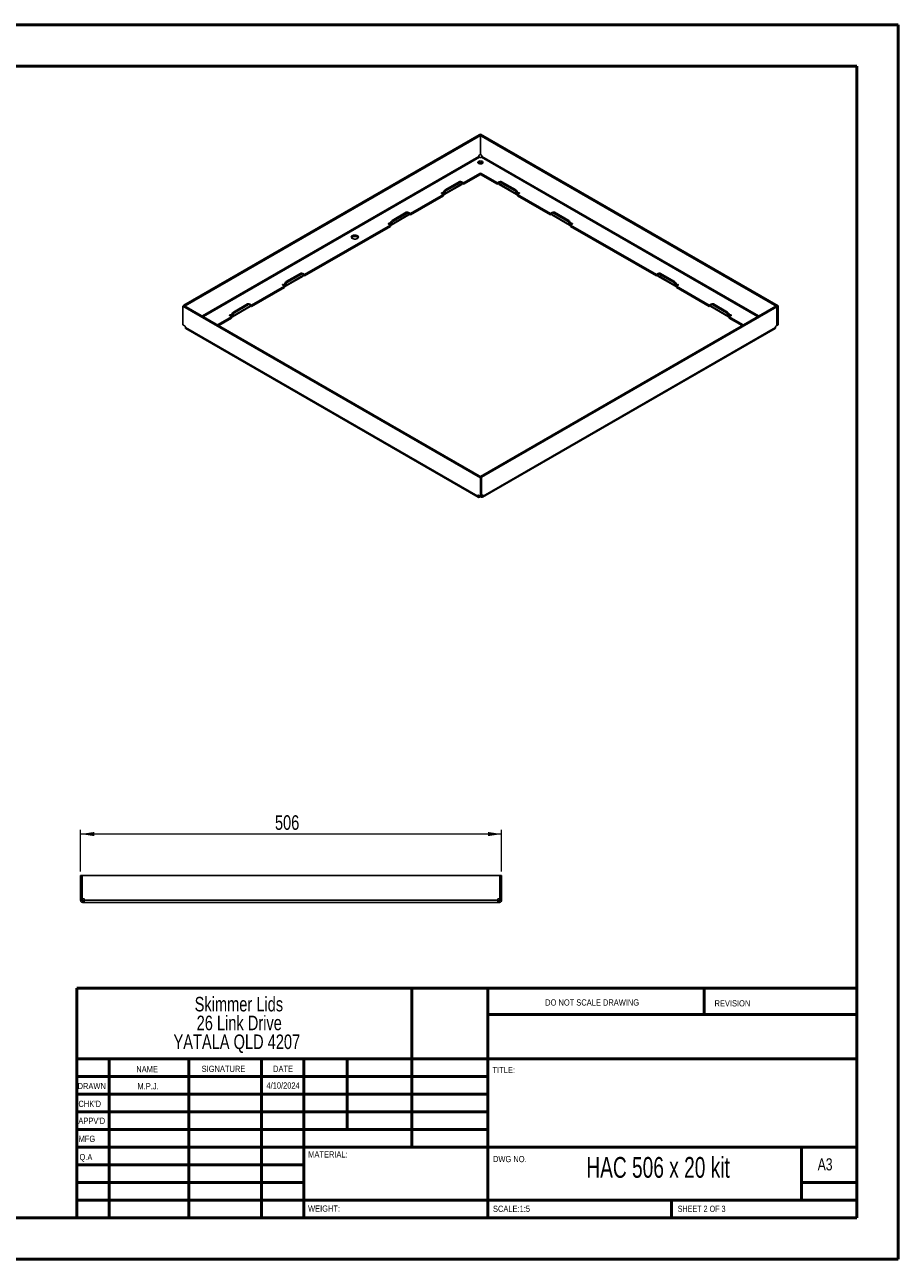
# Paper-space layout 'Sheet2' of a CAD drawing. Header units: millimetres. Extents: x 0 to 420, y 0 to 297.
# Tile 2 of 2: x 210 to 420, y 0 to 297. Entities that reach past the tile are written whole.
import ezdxf

# ---------------------------------------------------------------- set-up
doc = ezdxf.new("R2010")
doc.units = ezdxf.units.MM
doc.styles.add('SLDTEXTSTYLE0', font='TXT', dxfattribs={"width": 0.6875})
doc.styles.add('SLDTEXTSTYLE1', font='TXT', dxfattribs={"width": 0.75})
doc.dimstyles.new('SLDDIMSTYLE1', dxfattribs={"dimtxt": 3.5, "dimasz": 3.302, "dimexe": 0, "dimexo": 0.0625, "dimgap": 0.875, "dimtad": 1, "dimdec": 0, "dimlfac": 5, "dimrnd": 1e-09, "dimzin": 12, "dimdsep": 46, "dimtxsty": 'SLDTEXTSTYLE1', "dimsah": 1, "dimcen": 0.09, "dimadec": 0, "dimazin": 3, "dimtfac": 1, "dimtdec": 0, "dimtofl": 0, "dimtmove": 0, "dimatfit": 3, "dimfxl": 1, "dimfrac": 2, "dimtolj": 1, "dimtzin": 12, "dimarcsym": 0})

# ---------------------------------------------------------------- blocks, each defined once
blk = doc.blocks.new('SW_NOTE_0_1')
at = {"color": 0, "linetype": 'Continuous', "lineweight": 0, "char_height": 3.5, "attachment_point": 2, "style": 'SLDTEXTSTYLE1'}
for s, insert in [('Skimmer Lids', (13.89, 4.51)), ('26 Link Drive', (13.98, -0.01)), ('YATALA QLD 4207', (13.4, -4.54))]:
    blk.add_mtext(s, dxfattribs=dict(at, insert=insert))
blk = doc.blocks.new('_D_2')
at = {"color": 7, "linetype": 'Continuous', "lineweight": 0}
for p, q in [((223.81, 93.51), (223.81, 103.51)), ((325.01, 102.51), (223.81, 102.51)), ((325.01, 93.51), (325.01, 103.51))]:
    blk.add_line(p, q, dxfattribs=at)
at = {"color": 7, "linetype": 'Continuous', "lineweight": 18}
for points in [[(223.81, 102.51), (227.12, 102.01), (227.12, 103.02)], [(325.01, 102.51), (321.71, 103.02), (321.71, 102.01)]]:
    blk.add_solid(points, dxfattribs=at)
at = {"color": 7, "linetype": 'Continuous', "lineweight": 18, "insert": (270.53, 107.03), "char_height": 3.5, "attachment_point": 1, "style": 'SLDTEXTSTYLE1'}
blk.add_mtext('506', dxfattribs=at)

psp = doc.layouts.new('Sheet2')

# ---------------------------------------------------------------- linework, layer by layer
at = {"color": 7, "linetype": 'Continuous', "lineweight": 50}
for p, q in [((0.3793, 297.2148), (420.3793, 297.2148)), ((420.3793, 0.2148), (420.3793, 297.2148)), ((10.3793, 287.2148), (410.3793, 287.2148)), ((410.3793, 287.2148), (410.3793, 10.2148)), ((222.8788, 65.4648), (410.0788, 65.4648)), ((222.8788, 65.4648), (222.8788, 10.2148)), ((303.4788, 65.4648), (303.4788, 27.2148)), ((321.6788, 65.4648), (321.6788, 10.2148)), ((373.6788, 59.0898), (373.6788, 65.4648)), ((410.0788, 59.0898), (321.6788, 59.0898)), ((410.0788, 48.4648), (222.8788, 48.4648)), ((230.6788, 48.4648), (230.6788, 10.2148)), ((249.8698, 48.4648), (249.8698, 10.2148)), ((267.2778, 48.4648), (267.2778, 10.2148)), ((277.4788, 10.2148), (277.4788, 48.4648)), ((287.8788, 31.4648), (287.8788, 48.4648)), ((321.6788, 44.2148), (222.8788, 44.2148)), ((321.6788, 39.9648), (222.8788, 39.9648)), ((321.6788, 35.7148), (222.8788, 35.7148)), ((321.6788, 31.4648), (222.8788, 31.4648)), ((277.4788, 27.2148), (222.8788, 27.2148)), ((277.4788, 27.2148), (410.0788, 27.2148)), ((397.0788, 14.4648), (397.0788, 27.2148)), ((277.4788, 22.9647), (222.8788, 22.9647)), ((277.4788, 18.7148), (222.8788, 18.7148)), ((410.0788, 18.7148), (397.0788, 18.7148)), ((222.8788, 14.4648), (410.3793, 14.4648)), ((365.8788, 10.2148), (365.8788, 14.4648)), ((10.3793, 10.2148), (410.3793, 10.2148)), ((0.3793, 0.2148), (420.3793, 0.2148))]:
    psp.add_line(p, q, dxfattribs=at)
at = {"color": 7, "linetype": 'Continuous', "lineweight": 25}
for p, q in [((319.6406, 270.6887), (248.6612, 229.7132)), ((319.9234, 270.5254), (248.9441, 229.5499)), ((319.9234, 270.5254), (319.6406, 270.6887)), ((319.9446, 270.8479), (319.6618, 270.6846)), ((319.6618, 270.6765), (319.6618, 270.6846)), ((391.1927, 229.3907), (319.6618, 270.6846)), ((319.9234, 265.9853), (319.9234, 270.5254)), ((391.4756, 229.554), (319.9446, 270.8479)), ((319.5841, 265.5202), (253.1025, 227.1411)), ((253.3288, 227.0105), (319.6973, 265.3242)), ((319.5841, 265.7078), (319.5841, 265.5202)), ((319.9234, 265.9853), (319.6549, 265.8303)), ((319.6973, 265.3242), (319.8598, 265.2304)), ((320.2061, 265.8303), (319.9234, 265.9935)), ((320.0012, 265.2304), (320.1637, 265.3242)), ((320.1637, 265.3242), (386.5322, 227.0105)), ((320.2769, 265.5202), (320.2769, 265.7078)), ((386.7585, 227.1411), (320.2769, 265.5202)), ((319.9305, 261.5074), (315.8293, 259.1398)), ((324.0317, 259.1398), (319.9305, 261.5074)), ((319.9305, 261.1808), (319.9305, 261.5074)), ((320.3618, 264.0015), (320.4709, 263.9158)), ((311.2209, 256.3442), (315.4636, 258.7934)), ((315.5464, 258.9766), (311.3038, 256.5273)), ((311.4452, 257.4663), (314.8393, 259.4257)), ((311.7281, 257.303), (315.1222, 259.2624)), ((315.1222, 259.2624), (314.8393, 259.4257)), ((315.4221, 259.2921), (315.1393, 259.4554)), ((315.8293, 259.1398), (315.405, 259.3848)), ((315.405, 259.302), (315.405, 259.3848)), ((315.5464, 259.0174), (315.5464, 258.9766)), ((315.8293, 258.8132), (315.5464, 258.9765)), ((319.9305, 261.1808), (315.8293, 258.8132)), ((315.8293, 258.8132), (315.8293, 259.1398)), ((324.0317, 258.8132), (319.9305, 261.1808)), ((324.456, 259.3848), (324.0317, 259.1398)), ((324.0317, 258.8132), (324.0317, 259.1398)), ((324.3146, 258.9765), (324.0317, 258.8132)), ((324.3146, 258.9766), (324.3146, 259.0174)), ((328.5572, 256.5273), (324.3146, 258.9766)), ((324.3974, 258.7934), (328.6401, 256.3442)), ((324.7217, 259.4554), (324.4389, 259.2921)), ((324.456, 259.302), (324.456, 259.3848)), ((325.0217, 259.4257), (324.7388, 259.2624)), ((324.7388, 259.2624), (328.1329, 257.303)), ((325.0217, 259.4257), (328.4158, 257.4663)), ((311.021, 256.364), (303.1014, 251.7922)), ((311.021, 256.0374), (303.1014, 251.4655)), ((310.5967, 256.609), (311.021, 256.364)), ((311.021, 256.6906), (310.8795, 256.7723)), ((310.8795, 256.4457), (310.8795, 256.7723)), ((311.3038, 256.5682), (311.021, 256.7314)), ((311.021, 256.6906), (311.021, 256.7314)), ((311.3038, 256.5273), (311.021, 256.6906)), ((311.021, 256.364), (311.021, 256.6906)), ((311.021, 256.0374), (311.021, 256.364)), ((311.3038, 256.5273), (311.3038, 256.5682)), ((311.4452, 257.4663), (311.7281, 257.303)), ((328.1329, 257.303), (328.4158, 257.4663)), ((328.84, 256.7314), (328.5572, 256.5682)), ((328.5572, 256.5273), (328.84, 256.6906)), ((328.5572, 256.5682), (328.5572, 256.5273)), ((328.9815, 256.7723), (328.84, 256.6906)), ((328.84, 256.7314), (328.84, 256.6906)), ((328.84, 256.364), (328.84, 256.6906)), ((328.84, 256.364), (329.2643, 256.609)), ((336.7596, 251.7922), (328.84, 256.364)), ((328.84, 256.0374), (328.84, 256.364)), ((336.7596, 251.4655), (328.84, 256.0374)), ((328.9815, 256.4457), (328.9815, 256.7723)), ((298.493, 248.9965), (302.7357, 251.4457)), ((302.8185, 251.6289), (298.5759, 249.1797)), ((298.7173, 250.1186), (302.1114, 252.078)), ((298.7173, 250.1186), (299.0001, 249.9553)), ((299.0001, 249.9553), (302.3943, 251.9147)), ((302.3943, 251.9147), (302.1114, 252.078)), ((302.6942, 251.9444), (302.4114, 252.1077)), ((303.1014, 251.7922), (302.6771, 252.0371)), ((302.6771, 251.9543), (302.6771, 252.0371)), ((302.8185, 251.6697), (302.8185, 251.6289)), ((303.1014, 251.4655), (302.8185, 251.6288)), ((303.1014, 251.4655), (303.1014, 251.7922)), ((337.1839, 252.0371), (336.7596, 251.7922)), ((336.7596, 251.4655), (336.7596, 251.7922)), ((337.0425, 251.6288), (336.7596, 251.4655)), ((337.0425, 251.6289), (337.0425, 251.6697)), ((341.2851, 249.1797), (337.0425, 251.6289)), ((337.1253, 251.4457), (341.368, 248.9965)), ((337.4496, 252.1077), (337.1668, 251.9444)), ((337.1839, 251.9543), (337.1839, 252.0371)), ((337.7496, 252.078), (337.4667, 251.9147)), ((337.4667, 251.9147), (340.8609, 249.9553)), ((337.7496, 252.078), (341.1437, 250.1186)), ((340.8609, 249.9553), (341.1437, 250.1186)), ((298.293, 249.0164), (277.6455, 237.0968)), ((298.293, 248.6898), (277.6455, 236.7702)), ((297.8688, 249.2613), (298.293, 249.0164)), ((298.293, 249.3429), (298.1516, 249.4246)), ((298.1516, 249.098), (298.1516, 249.4246)), ((298.5759, 249.2205), (298.293, 249.3838)), ((298.293, 249.3429), (298.293, 249.3838)), ((298.5759, 249.1797), (298.293, 249.3429)), ((298.293, 249.0164), (298.293, 249.3429)), ((298.293, 248.6898), (298.293, 249.0164)), ((298.5759, 249.1797), (298.5759, 249.2205)), ((341.568, 249.3838), (341.2851, 249.2205)), ((341.2851, 249.1797), (341.568, 249.3429)), ((341.2851, 249.2205), (341.2851, 249.1797)), ((341.7094, 249.4246), (341.568, 249.3429)), ((341.568, 249.3838), (341.568, 249.3429)), ((341.568, 249.0164), (341.568, 249.3429)), ((341.568, 249.0164), (341.9922, 249.2613)), ((362.2155, 237.0968), (341.568, 249.0164)), ((341.568, 248.6898), (341.568, 249.0164)), ((362.2155, 236.7702), (341.568, 248.6898)), ((341.7094, 249.098), (341.7094, 249.4246)), ((272.8372, 234.6476), (272.6958, 234.7292)), ((272.6958, 234.4027), (272.6958, 234.7292)), ((273.12, 234.5251), (272.8372, 234.6884)), ((272.8372, 234.6476), (272.8372, 234.6884)), ((273.12, 234.4843), (272.8372, 234.6476)), ((272.8372, 234.321), (272.8372, 234.6476)), ((273.0372, 234.3012), (277.2798, 236.7504)), ((277.3627, 236.9335), (273.12, 234.4843)), ((273.2615, 235.4233), (276.6556, 237.3826)), ((273.2615, 235.4233), (273.5443, 235.26)), ((273.5443, 235.26), (276.9384, 237.2194)), ((276.9384, 237.2194), (276.6556, 237.3826)), ((277.2384, 237.2491), (276.9555, 237.4124)), ((277.6455, 237.0968), (277.2213, 237.3417)), ((277.2213, 237.259), (277.2213, 237.3417)), ((277.3627, 236.9744), (277.3627, 236.9335)), ((277.6455, 236.7702), (277.3627, 236.9335)), ((277.6455, 236.7702), (277.6455, 237.0968)), ((362.6397, 237.3417), (362.2155, 237.0968)), ((362.2155, 236.7702), (362.2155, 237.0968)), ((362.4983, 236.9335), (362.2155, 236.7702)), ((362.4983, 236.9335), (362.4983, 236.9744)), ((366.741, 234.4843), (362.4983, 236.9335)), ((362.5812, 236.7504), (366.8238, 234.3012)), ((362.9055, 237.4124), (362.6226, 237.2491)), ((362.6397, 237.259), (362.6397, 237.3417)), ((363.2054, 237.3826), (362.9226, 237.2194)), ((362.9226, 237.2194), (366.3167, 235.26)), ((363.2054, 237.3826), (366.5995, 235.4233)), ((366.3167, 235.26), (366.5995, 235.4233)), ((367.0238, 234.6884), (366.741, 234.5251)), ((366.741, 234.4843), (367.0238, 234.6476)), ((367.1652, 234.7292), (367.0238, 234.6476)), ((367.0238, 234.6884), (367.0238, 234.6476)), ((367.0238, 234.321), (367.0238, 234.6476)), ((367.1652, 234.4027), (367.1652, 234.7292)), ((272.8372, 234.321), (264.9176, 229.7491)), ((272.8372, 233.9944), (264.9176, 229.4225)), ((272.4129, 234.566), (272.8372, 234.321)), ((272.8372, 233.9944), (272.8372, 234.321)), ((273.12, 234.4843), (273.12, 234.5251)), ((366.741, 234.5251), (366.741, 234.4843)), ((367.0238, 234.321), (367.4481, 234.566)), ((374.9434, 229.7491), (367.0238, 234.321)), ((367.0238, 233.9944), (367.0238, 234.321)), ((374.9434, 229.4225), (367.0238, 233.9944)), ((248.3854, 229.5377), (248.6683, 229.701)), ((248.3854, 229.5377), (319.9164, 188.2438)), ((248.3854, 224.9976), (248.3854, 229.5377)), ((248.9441, 229.5499), (248.6612, 229.7132)), ((248.6612, 229.7132), (248.6612, 229.6969)), ((248.6683, 229.701), (320.1992, 188.407)), ((248.9441, 229.5418), (248.9441, 229.5499)), ((260.3093, 226.9535), (264.5519, 229.4027)), ((264.6347, 229.5859), (260.3921, 227.1366)), ((260.5335, 228.0756), (263.9276, 230.035)), ((260.8164, 227.9123), (264.2105, 229.8717)), ((264.2105, 229.8717), (263.9276, 230.035)), ((264.5105, 229.9014), (264.2276, 230.0647)), ((264.9176, 229.7491), (264.4933, 229.9941)), ((264.4933, 229.9113), (264.4933, 229.9941)), ((264.6347, 229.6267), (264.6347, 229.5859)), ((264.9176, 229.4225), (264.6347, 229.5858)), ((264.9176, 229.4225), (264.9176, 229.7491)), ((319.9376, 188.5662), (390.9169, 229.5418)), ((320.2204, 188.403), (391.1998, 229.3785)), ((375.3677, 229.9941), (374.9434, 229.7491)), ((374.9434, 229.4225), (374.9434, 229.7491)), ((375.2263, 229.5858), (374.9434, 229.4225)), ((375.2263, 229.5859), (375.2263, 229.6267)), ((379.4689, 227.1366), (375.2263, 229.5859)), ((375.3091, 229.4027), (379.5517, 226.9535)), ((375.6334, 230.0647), (375.3505, 229.9014)), ((375.3677, 229.9113), (375.3677, 229.9941)), ((375.9334, 230.035), (375.6505, 229.8717)), ((375.6505, 229.8717), (379.0446, 227.9123)), ((375.9334, 230.035), (379.3275, 228.0756)), ((390.9169, 229.5418), (391.1998, 229.3785)), ((391.4756, 229.554), (391.1927, 229.3907)), ((391.1927, 229.3826), (391.1927, 229.3907)), ((391.1998, 229.3785), (391.1998, 224.8384)), ((391.4756, 225.0139), (391.4756, 229.554)), ((260.1093, 226.9734), (256.7512, 225.0348)), ((260.1093, 226.6467), (257.0341, 224.8715)), ((259.685, 227.2183), (260.1093, 226.9734)), ((260.1093, 227.2999), (259.9678, 227.3816)), ((259.9678, 227.055), (259.9678, 227.3816)), ((260.3921, 227.1775), (260.1093, 227.3407)), ((260.1093, 227.2999), (260.1093, 227.3407)), ((260.3921, 227.1366), (260.1093, 227.2999)), ((260.1093, 226.9734), (260.1093, 227.2999)), ((260.1093, 226.6467), (260.1093, 226.9734)), ((260.3921, 227.1366), (260.3921, 227.1775)), ((260.5335, 228.0756), (260.8164, 227.9123)), ((379.0446, 227.9123), (379.3275, 228.0756)), ((379.7517, 227.3407), (379.4689, 227.1775)), ((379.4689, 227.1366), (379.7517, 227.2999)), ((379.4689, 227.1775), (379.4689, 227.1366)), ((379.8932, 227.3816), (379.7517, 227.2999)), ((379.7517, 227.3407), (379.7517, 227.2999)), ((379.7517, 226.9734), (379.7517, 227.2999)), ((379.7517, 226.9734), (380.176, 227.2183)), ((383.1098, 225.0348), (379.7517, 226.9734)), ((379.7517, 226.6467), (379.7517, 226.9734)), ((382.8269, 224.8715), (379.7517, 226.6467)), ((379.8932, 227.055), (379.8932, 227.3816)), ((248.9298, 224.6833), (248.3854, 224.9976)), ((249.0005, 224.3732), (249.0005, 224.5608)), ((249.0005, 224.3732), (319.3013, 183.7894)), ((249.1165, 224.1168), (319.4173, 183.533)), ((320.4437, 183.533), (390.7445, 224.1168)), ((390.8605, 224.3732), (320.5597, 183.7894)), ((390.8605, 224.3732), (390.8605, 224.5608)), ((390.9312, 224.6833), (391.1998, 224.8384)), ((391.4756, 225.0139), (391.1998, 224.8547)), ((319.9164, 188.2438), (320.1992, 188.407)), ((319.9164, 183.7036), (319.9164, 188.2438)), ((319.9376, 188.5662), (320.2204, 188.403)), ((319.9376, 188.5581), (319.9376, 188.5662)), ((320.1992, 183.8669), (320.1992, 188.407)), ((320.2204, 188.403), (320.2204, 183.8628)), ((319.3013, 183.9771), (319.372, 184.0179)), ((319.3013, 183.7894), (319.3013, 183.9771)), ((319.3013, 183.7894), (319.5346, 183.9241)), ((319.372, 184.0179), (319.9164, 183.7036)), ((319.6973, 183.5607), (319.6973, 183.8301)), ((319.8598, 183.6545), (319.6973, 183.5607)), ((319.8598, 183.6545), (319.8598, 183.7363)), ((319.9164, 183.7036), (320.1992, 183.8669)), ((320.0012, 183.6545), (320.0012, 183.7526)), ((320.1637, 183.5607), (320.0012, 183.6545)), ((320.1637, 183.5607), (320.1637, 183.8464)), ((320.2204, 183.8628), (320.1992, 183.8751)), ((320.2204, 183.8628), (320.489, 184.0179)), ((320.5597, 183.7894), (320.3264, 183.9241)), ((320.5597, 183.9771), (320.489, 184.0179)), ((320.5597, 183.9771), (320.5597, 183.7894)), ((223.813, 92.514), (224.213, 92.514)), ((223.813, 86.9538), (223.813, 92.514)), ((224.213, 86.9538), (224.213, 92.514)), ((224.223, 92.514), (224.223, 86.9538)), ((224.223, 92.514), (324.603, 92.514)), ((324.603, 92.514), (324.603, 86.9538)), ((324.613, 86.9538), (324.613, 92.514)), ((325.013, 92.514), (324.613, 92.514)), ((325.013, 86.9538), (325.013, 92.514)), ((223.813, 86.9538), (224.213, 86.9538)), ((223.813, 86.8538), (223.813, 86.9538)), ((223.813, 86.8538), (224.213, 86.8538)), ((223.813, 86.624), (223.813, 86.8538)), ((223.813, 86.624), (224.213, 86.624)), ((224.213, 86.8538), (224.213, 86.9538)), ((224.213, 86.624), (224.213, 86.8538)), ((224.223, 86.9538), (224.6028, 86.9538)), ((224.373, 86.064), (224.373, 86.464)), ((224.6028, 86.464), (224.373, 86.464)), ((224.6028, 86.064), (224.6028, 86.464)), ((224.7028, 86.464), (224.6028, 86.464)), ((224.7028, 86.8538), (224.7028, 86.624)), ((324.1232, 86.624), (224.7028, 86.624)), ((324.1232, 86.624), (324.1232, 86.8538)), ((324.2232, 86.464), (324.1232, 86.464)), ((324.2232, 86.9538), (324.603, 86.9538)), ((324.2232, 86.064), (324.2232, 86.464)), ((324.453, 86.464), (324.2232, 86.464)), ((324.453, 86.064), (324.453, 86.464)), ((325.013, 86.9538), (324.613, 86.9538)), ((324.613, 86.8538), (324.613, 86.9538)), ((325.013, 86.8538), (324.613, 86.8538)), ((324.613, 86.624), (324.613, 86.8538)), ((325.013, 86.624), (324.613, 86.624)), ((325.013, 86.8538), (325.013, 86.9538)), ((325.013, 86.624), (325.013, 86.8538)), ((224.6028, 86.064), (224.373, 86.064)), ((224.7028, 86.064), (224.6028, 86.064)), ((324.1232, 86.064), (224.7028, 86.064)), ((324.2232, 86.064), (324.1232, 86.064)), ((324.453, 86.064), (324.2232, 86.064))]:
    psp.add_line(p, q, dxfattribs=at)
at = {"color": 7, "linetype": 'Continuous', "lineweight": 25, "flags": 128}
for points in [[(320.3618, 263.8301), (320.4833, 263.9303), (320.5382, 264.0484), (320.5197, 264.1702), (320.4302, 264.2811), (320.2804, 264.3676), (320.0884, 264.4193), (319.8773, 264.4299), (319.6727, 264.3983), (319.4992, 264.3281), (319.3777, 264.2279), (319.3228, 264.1098), (319.3413, 263.988), (319.4308, 263.8771), (319.5806, 263.7906), (319.7726, 263.739), (319.9837, 263.7283), (320.1883, 263.76), (320.3618, 263.8301)], [(310.8795, 256.7723), (310.8146, 256.7973), (310.7381, 256.8061), (310.6616, 256.7973), (310.5967, 256.7723), (310.5533, 256.7348), (310.5381, 256.6906), (310.5533, 256.6464), (310.5967, 256.609)], [(329.2643, 256.609), (329.3077, 256.6464), (329.3229, 256.6906), (329.3077, 256.7348), (329.2643, 256.7723), (329.1994, 256.7973), (329.1229, 256.8061), (329.0464, 256.7973), (328.9815, 256.7723)], [(290.3411, 245.7694), (290.4923, 245.8877), (290.5764, 246.0264), (290.586, 246.1733), (290.52, 246.3153), (290.3846, 246.4398), (290.1915, 246.5357), (289.9581, 246.5945), (289.7051, 246.6109), (289.4549, 246.5836), (289.2297, 246.5149), (289.0497, 246.411), (288.9307, 246.281), (288.8834, 246.1366), (288.9119, 245.9905), (289.0137, 245.8557), (289.1798, 245.7443), (289.3954, 245.6661), (289.6414, 245.6281), (289.8959, 245.6336), (290.1362, 245.6821), (290.3411, 245.7694)], [(298.1516, 249.4246), (298.0867, 249.4496), (298.0102, 249.4584), (297.9337, 249.4496), (297.8688, 249.4246), (297.8254, 249.3871), (297.8102, 249.3429), (297.8254, 249.2988), (297.8688, 249.2613)], [(341.9922, 249.2613), (342.0356, 249.2988), (342.0508, 249.3429), (342.0356, 249.3871), (341.9922, 249.4246), (341.9273, 249.4496), (341.8508, 249.4584), (341.7743, 249.4496), (341.7094, 249.4246)], [(290.5431, 245.9548), (290.52, 245.9887), (290.3846, 246.1132), (290.1915, 246.2091), (289.9581, 246.2679), (289.7051, 246.2843), (289.4549, 246.257), (289.2297, 246.1883), (289.0497, 246.0844), (288.931, 245.9548)], [(272.6958, 234.7292), (272.6309, 234.7543), (272.5543, 234.763), (272.4778, 234.7543), (272.4129, 234.7292), (272.3696, 234.6918), (272.3543, 234.6476), (272.3696, 234.6034), (272.4129, 234.566)], [(367.4481, 234.566), (367.4914, 234.6034), (367.5067, 234.6476), (367.4914, 234.6918), (367.4481, 234.7292), (367.3832, 234.7543), (367.3067, 234.763), (367.2301, 234.7543), (367.1652, 234.7292)], [(259.9678, 227.3816), (259.903, 227.4066), (259.8264, 227.4154), (259.7499, 227.4066), (259.685, 227.3816), (259.6416, 227.3441), (259.6264, 227.2999), (259.6416, 227.2557), (259.685, 227.2183)], [(380.176, 227.2183), (380.2194, 227.2557), (380.2346, 227.2999), (380.2194, 227.3441), (380.176, 227.3816), (380.1111, 227.4066), (380.0346, 227.4154), (379.958, 227.4066), (379.8932, 227.3816)]]:
    psp.add_lwpolyline(points, dxfattribs=at)
at = {"color": 7, "linetype": 'Continuous', "lineweight": 25}
for centre, radius, start, end in [((319.7377, 265.7008), 0.1537, 122.605478, 177.394522), ((319.9305, 265.3669), 0.1537, 242.609672, 297.390328), ((320.1233, 265.7008), 0.1537, 2.605478, 57.394522), ((319.936, 263.2771), 0.8402, 59.553239, 130.525995), ((315.0151, 259.1803), 0.3018, 65.692881, 125.617577), ((315.2878, 259.0593), 0.262, 350.785963, 129.203285), ((315.2633, 259.1082), 0.3108, 62.868507, 99.823385), ((315.3504, 258.9549), 0.1972, 305.013333, 6.298848), ((324.5732, 259.0593), 0.262, 50.796715, 189.214037), ((324.5106, 258.9549), 0.1972, 173.701152, 234.986667), ((324.5977, 259.1082), 0.3108, 80.176615, 117.131493), ((324.8459, 259.1803), 0.3018, 54.382423, 114.307119), ((311.9421, 256.6895), 0.9221, 122.605478, 177.394522), ((311.1314, 256.4994), 0.1747, 230.796715, 9.214037), ((312.2249, 256.5262), 0.9221, 122.605478, 177.394522), ((327.6361, 256.5262), 0.9221, 2.605478, 57.394522), ((327.9189, 256.6895), 0.9221, 2.605478, 57.394522), ((328.7296, 256.4994), 0.1747, 170.785963, 309.203285), ((299.2142, 249.3418), 0.9221, 122.605478, 177.394522), ((299.497, 249.1786), 0.9221, 122.605478, 177.394522), ((302.2872, 251.8327), 0.3018, 65.692881, 125.617577), ((302.5599, 251.7117), 0.262, 350.785963, 129.203285), ((302.5354, 251.7605), 0.3108, 62.868507, 99.823385), ((302.6225, 251.6072), 0.1972, 305.013333, 6.298848), ((337.3011, 251.7117), 0.262, 50.796715, 189.214037), ((337.2385, 251.6072), 0.1972, 173.701152, 234.986667), ((337.3256, 251.7605), 0.3108, 80.176615, 117.131493), ((337.5738, 251.8327), 0.3018, 54.382423, 114.307119), ((340.364, 249.1786), 0.9221, 2.605478, 57.394522), ((340.6468, 249.3418), 0.9221, 2.605478, 57.394522), ((298.4034, 249.1517), 0.1747, 230.796715, 9.214037), ((341.4576, 249.1517), 0.1747, 170.785963, 309.203285), ((273.7583, 234.6465), 0.9221, 122.605478, 177.394522), ((274.0412, 234.4832), 0.9221, 122.605478, 177.394522), ((276.8313, 237.1373), 0.3018, 65.692881, 125.617577), ((277.104, 237.0163), 0.262, 350.785963, 129.203285), ((277.0795, 237.0652), 0.3108, 62.868507, 99.823385), ((277.1667, 236.9119), 0.1972, 305.013333, 6.298848), ((362.757, 237.0163), 0.262, 50.796715, 189.214037), ((362.6943, 236.9119), 0.1972, 173.701152, 234.986667), ((362.7815, 237.0652), 0.3108, 80.176615, 117.131493), ((363.0297, 237.1373), 0.3018, 54.382423, 114.307119), ((365.8198, 234.4832), 0.9221, 2.605478, 57.394522), ((366.1027, 234.6465), 0.9221, 2.605478, 57.394522), ((272.9476, 234.4563), 0.1747, 230.796715, 9.214037), ((366.9134, 234.4563), 0.1747, 170.785963, 309.203285), ((264.1034, 229.7896), 0.3018, 65.692881, 125.617577), ((264.3761, 229.6686), 0.262, 350.785963, 129.203285), ((264.3516, 229.7175), 0.3108, 62.868507, 99.823385), ((264.4387, 229.5642), 0.1972, 305.013333, 6.298848), ((375.4849, 229.6686), 0.262, 50.796715, 189.214037), ((375.4223, 229.5642), 0.1972, 173.701152, 234.986667), ((375.5094, 229.7175), 0.3108, 80.176615, 117.131493), ((375.7576, 229.7896), 0.3018, 54.382423, 114.307119), ((261.0304, 227.2988), 0.9221, 122.605478, 177.394522), ((260.2197, 227.1087), 0.1747, 230.796715, 9.214037), ((261.3132, 227.1355), 0.9221, 122.605478, 177.394522), ((378.5478, 227.1355), 0.9221, 2.605478, 57.394522), ((378.8306, 227.2988), 0.9221, 2.605478, 57.394522), ((379.6413, 227.1087), 0.1747, 170.785963, 309.203285), ((248.847, 224.5539), 0.1537, 2.605478, 57.394522), ((391.014, 224.5539), 0.1537, 122.605478, 177.394522), ((319.3444, 183.9841), 0.0437, 50.796715, 189.214037), ((319.9305, 183.5181), 0.1537, 62.609672, 117.390328), ((320.5166, 183.9841), 0.0437, 350.785963, 129.203285), ((224.6028, 86.8538), 0.1, 0, 90), ((324.2232, 86.8538), 0.1, 90, 180)]:
    psp.add_arc(centre, radius, start, end, dxfattribs=at)
for points, knots in [([(319.6973, 265.3242), (319.6677, 265.3413), (319.6382, 265.3724), (319.5963, 265.4449), (319.5841, 265.486), (319.5841, 265.5202)], [0, 0, 0, 0, 0.5, 0.5, 1, 1, 1, 1]), ([(320.2769, 265.5202), (320.2769, 265.486), (320.2647, 265.4449), (320.2228, 265.3724), (320.1933, 265.3413), (320.1637, 265.3242)], [0, 0, 0, 0, 0.5, 0.5, 1, 1, 1, 1]), ([(249.1165, 224.1168), (249.1165, 224.1168), (249.0737, 224.1251), (249.0208, 224.2094), (249.0073, 224.3186), (249.0005, 224.3732)], [0, 0, 0, 0, 0.000102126, 0.500051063, 1, 1, 1, 1]), ([(390.8605, 224.3732), (390.8537, 224.3186), (390.8402, 224.2094), (390.7873, 224.1251), (390.7445, 224.1168), (390.7445, 224.1168)], [0, 0, 0, 0, 0.49994894, 0.99989787, 1, 1, 1, 1]), ([(319.3013, 183.7894), (319.3013, 183.7295), (319.3116, 183.6757), (319.3513, 183.588), (319.3806, 183.5542), (319.4539, 183.5119), (319.4979, 183.5033), (319.5936, 183.5128), (319.6454, 183.5308), (319.6973, 183.5607)], [0, 0, 0, 0, 0.25, 0.25, 0.5, 0.5, 0.75, 0.75, 1, 1, 1, 1]), ([(320.1637, 183.5607), (320.2156, 183.5308), (320.2674, 183.5128), (320.3631, 183.5033), (320.4071, 183.5119), (320.4804, 183.5542), (320.5097, 183.588), (320.5494, 183.6757), (320.5597, 183.7295), (320.5597, 183.7894)], [0, 0, 0, 0, 0.25, 0.25, 0.5, 0.5, 0.75, 0.75, 1, 1, 1, 1]), ([(223.813, 86.624), (223.813, 86.5507), (223.8276, 86.4774), (223.8837, 86.342), (223.9252, 86.2799), (224.0289, 86.1762), (224.091, 86.1347), (224.2264, 86.0786), (224.2997, 86.064), (224.373, 86.064)], [0, 0, 0, 0, 0.25, 0.25, 0.5, 0.5, 0.75, 0.75, 1, 1, 1, 1]), ([(224.213, 86.624), (224.213, 86.5821), (224.2302, 86.5405), (224.2895, 86.4812), (224.3311, 86.464), (224.373, 86.464)], [0, 0, 0, 0, 0.5, 0.5, 1, 1, 1, 1]), ([(224.7028, 86.064), (224.7028, 86.064), (224.7028, 86.0786), (224.7028, 86.1347), (224.7028, 86.1762), (224.7028, 86.2799), (224.7028, 86.342), (224.7028, 86.4774), (224.7028, 86.5507), (224.7028, 86.624)], [0, 0, 0, 0, 0.25, 0.25, 0.5, 0.5, 0.75, 0.75, 1, 1, 1, 1]), ([(324.1232, 86.624), (324.1232, 86.5507), (324.1232, 86.4774), (324.1232, 86.342), (324.1232, 86.2799), (324.1232, 86.1762), (324.1232, 86.1347), (324.1232, 86.0786), (324.1232, 86.064), (324.1232, 86.064)], [0, 0, 0, 0, 0.25, 0.25, 0.5, 0.5, 0.75, 0.75, 1, 1, 1, 1]), ([(324.453, 86.464), (324.4949, 86.464), (324.5365, 86.4812), (324.5958, 86.5405), (324.613, 86.5821), (324.613, 86.624)], [0, 0, 0, 0, 0.5, 0.5, 1, 1, 1, 1]), ([(324.453, 86.064), (324.5263, 86.064), (324.5996, 86.0786), (324.735, 86.1347), (324.7971, 86.1762), (324.9008, 86.2799), (324.9423, 86.342), (324.9984, 86.4774), (325.013, 86.5507), (325.013, 86.624)], [0, 0, 0, 0, 0.25, 0.25, 0.5, 0.5, 0.75, 0.75, 1, 1, 1, 1])]:
    psp.add_open_spline(points, degree=3, knots=knots, dxfattribs=at)

# ---------------------------------------------------------------- block references
at = {"color": 7, "linetype": 'Continuous', "lineweight": 0}
psp.add_blockref('SW_NOTE_0_1', (247.9727, 58.8388), dxfattribs=at)

# ---------------------------------------------------------------- texts
for s, insert, char_height, attachment_point, style in [('DO NOT SCALE DRAWING', (335.4935, 62.7478), 1.5, 1, 'SLDTEXTSTYLE1'), ('REVISION', (376.2064, 62.5497), 1.5, 1, 'SLDTEXTSTYLE1'), ('NAME', (237.2011, 46.7163), 1.5, 1, 'SLDTEXTSTYLE1'), ('SIGNATURE', (252.9124, 46.7765), 1.5, 1, 'SLDTEXTSTYLE1'), ('DATE', (270.0935, 46.791), 1.5, 1, 'SLDTEXTSTYLE1'), ('TITLE:', (322.835, 46.4931), 1.5, 1, 'SLDTEXTSTYLE1'), ('DRAWN', (223.091, 42.6445), 1.5, 1, 'SLDTEXTSTYLE1'), ('M.P.J.', (240.0366, 42.5981), 1.4986, 2, 'SLDTEXTSTYLE1'), ('4/10/2024', (272.4912, 42.7739), 1.4986, 2, 'SLDTEXTSTYLE1'), ("CHK'D", (223.2893, 38.3692), 1.5, 1, 'SLDTEXTSTYLE1'), ("APPV'D", (223.2806, 34.2791), 1.5, 1, 'SLDTEXTSTYLE1'), ('MFG', (223.334, 29.9485), 1.5, 1, 'SLDTEXTSTYLE1'), ('Q.A', (223.5479, 25.5644), 1.5, 1, 'SLDTEXTSTYLE1'), ('MATERIAL:', (278.5247, 26.2008), 1.5, 1, 'SLDTEXTSTYLE1'), ('DWG NO.', (322.9528, 25.0834), 1.5, 1, 'SLDTEXTSTYLE1'), ('HAC 506 x 20 kit', (362.6326, 24.8313), 5, 2, 'SLDTEXTSTYLE0'), ('A3', (400.9998, 24.5152), 2.91042, 1, 'SLDTEXTSTYLE1'), ('WEIGHT:', (278.4967, 13.1641), 1.4986, 1, 'SLDTEXTSTYLE1'), ('SCALE:1:5', (322.9528, 13.1149), 1.5, 1, 'SLDTEXTSTYLE1'), ('SHEET 2 OF 3', (367.3571, 13.1149), 1.5, 1, 'SLDTEXTSTYLE0')]:
    psp.add_mtext(s, dxfattribs=dict(at, insert=insert, char_height=char_height, attachment_point=attachment_point, style=style))

# ---------------------------------------------------------------- dimensions: what is measured, and where the dimension line sits
at = {"color": 7, "linetype": 'Continuous', "lineweight": 18}
dim = psp.add_linear_dim(base=(223.813, 102.514), p1=(325.013, 92.514), p2=(223.813, 92.514), dimstyle='SLDDIMSTYLE1', dxfattribs=at)
dim.commit()
dim.dimension.update_dxf_attribs({"geometry": '_D_2', "text_midpoint": (274.413, 102.514), "dimtype": 160})

doc.saveas('drawing.dxf')
